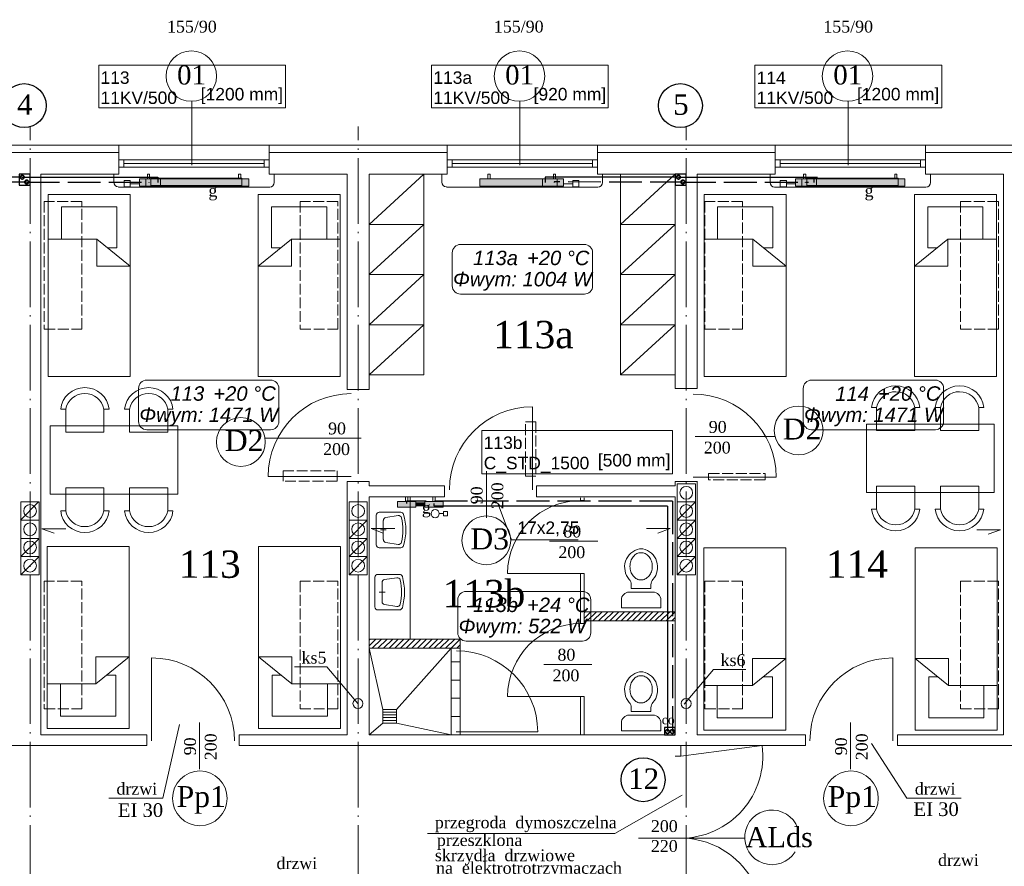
# Model space of a CAD drawing. Extents: x 30119 to 43932, y 4093 to 9351.
# Tile 7 of 12: x 36173 to 37253, y 5172 to 6101. Entities that reach past the tile are written whole.
import ezdxf
from ezdxf.enums import TextEntityAlignment as Align
from ezdxf.lldxf.tags import DXFTag

# ---------------------------------------------------------------- set-up
doc = ezdxf.new("R2010")
doc.units = 0
doc.header["$MEASUREMENT"] = 0
doc.linetypes.add('ACAD_ISO02W100', pattern=[15, 12, -3])
doc.linetypes.add('ACAD_ISO04W100', pattern=[30.5, 24, -3, 0.5, -3])
doc.layers.get('0').update_dxf_attribs({"color": 8, "linetype": 'CONTINUOUS', "lineweight": 9})
doc.layers.add('#co', color=8, linetype='ACAD_ISO04W100')
for name, color, linetype, lineweight in [('#SZACHT', 4, 'CONTINUOUS', 30), ('#woda opis', 7, 'CONTINUOUS', 35), ('CIENKIE', 8, 'CONTINUOUS', 9), ('IS_Armatura_podłączeniowa_grz._dolnozas.', 7, 'SOLID', 18), ('IS_Armatura_Therm', 7, 'SOLID', 18), ('IS_Grzejniki_Plan_rzut', 7, 'SOLID', 18), ('IS_podkład', 8, 'CONTINUOUS', 9), ('IS_powrot', 5, 'ACAD_ISO02W100', 25), ('IS_Text_Konstrukcji', 7, 'CONTINUOUS', 18), ('IS_Text_Odbiornikow_Therm', 7, 'CONTINUOUS', 18), ('IS_zasilanie', 1, 'SOLID', 25), ('NAPIS', 8, 'CONTINUOUS', 9), ('OSIE', 8, 'ACAD_ISO04W100', 9), ('PRZERYW', 8, 'ACAD_ISO02W100', 9), ('SCIANY', 8, 'CONTINUOUS', 9), ('urzadzenia', 8, 'CONTINUOUS', 9), ('URZĄDZENIA', 8, 'CONTINUOUS', 9)]:
    doc.layers.add(name, color=color, linetype=linetype, lineweight=lineweight)
doc.styles.add('NEWROMAN', font='times.ttf')
doc.styles.get("Standard").update_dxf_attribs({"font": 'arial.ttf'})
tags = doc.linetypes.add('SOLID', pattern=[10, 10, 0]).pattern_tags.tags
tags[6:7] = [DXFTag(74, 4), DXFTag(75, 0), DXFTag(340, '0'), DXFTag(46, 0.0), DXFTag(50, 0.0), DXFTag(44, 0.0), DXFTag(45, 0.0)]
tags[4:5] = [DXFTag(74, 4), DXFTag(75, 0), DXFTag(340, '0'), DXFTag(46, 0.0), DXFTag(50, 0.0), DXFTag(44, 0.0), DXFTag(45, 0.0)]

# ---------------------------------------------------------------- blocks, each defined once
blk = doc.blocks.new('A$C783649DA')
at = {"layer": 'CIENKIE', "ltscale": 3}
for p, q in [((-1405.3, 384.4), (-1440.7, 384.4)), ((-1371.1, 344.2), (-1405.3, 384.4)), ((-1013, 343.4), (-981, 381.7)), ((-945.5, 381.7), (-981, 381.7))]:
    blk.add_line(p, q, dxfattribs=at)
for centre in [(-1371.1, 344.2), (-1011.1, 344.2)]:
    blk.add_circle(centre, 5.5, dxfattribs=at)
at = {"layer": 'NAPIS', "lineweight": 25, "ltscale": 3, "style": 'NEWROMAN'}
for s, p in [('ks5', (-1433, 388.1)), ('ks6', (-973.2, 385.4))]:
    blk.add_text(s, height=13, dxfattribs=at).set_placement(p)
blk = doc.blocks.new('R056')
for p, q in [((-0.332, 0.998), (0.335, 0.998)), ((-0.332, 0.865), (-0.332, 0.998)), ((0.335, 0.998), (0.335, 0.865)), ((0.201, 0.732), (-0.199, 0.732)), ((-0.165, 0.67), (0.001, 0.67)), ((-0.165, 0.67), (-0.165, 0.607)), ((0.168, 0.67), (0.001, 0.67)), ((0.168, 0.67), (0.168, 0.607))]:
    blk.add_line(p, q)
blk.add_lwpolyline([(0.001, 0.067, 0.117514), (0.071, 0.083, 0.104443), (0.135, 0.134, 0.090071), (0.175, 0.207, 0.08201), (0.19, 0.297, 0.08201), (0.175, 0.387, 0.090071), (0.135, 0.459, 0.104443), (0.071, 0.51, 0.117514), (0.001, 0.527, 0.117514), (-0.069, 0.51, 0.104443), (-0.132, 0.459, 0.090071), (-0.172, 0.387, 0.08201), (-0.187, 0.297, 0.08201), (-0.172, 0.207, 0.090071), (-0.132, 0.134, 0.104443), (-0.069, 0.083, 0.117514)], format="xyb", close=True)
for centre, radius, start, end in [((-0.199, 0.865), 0.133, 180, 270), ((0.201, 0.865), 0.133, 270, 0), ((0.038, 0.311), 0.315, 138.639, 258.4219), ((-0.299, 0.607), 0.133, 318.639, 0), ((-0.035, 0.311), 0.315, 281.5781, 41.361), ((0.301, 0.607), 0.133, 180, 221.361), ((0.001, 0.133), 0.133, 258.4219, 281.5781)]:
    blk.add_arc(centre, radius, start, end)
blk = doc.blocks.new('R053')
for p, q in [((0, 0.608), (0, 0)), ((0.917, 0.692), (0.083, 0.692)), ((0.5, 0.575), (0.5, 0.408)), ((1, 0), (1, 0.608)), ((0.095, 0.075), (0.149, 0.421)), ((0.769, 0.492), (0.231, 0.492)), ((0.905, 0.075), (0.851, 0.421))]:
    blk.add_line(p, q)
for centre, radius, start, end in [((0.083, 0.608), 0.0833, 90, 180), ((0.917, 0.608), 0.0833, 0, 90), ((0.231, 0.408), 0.0833, 90, 171.1953), ((0.769, 0.408), 0.0833, 8.8047, 90), ((0.083, 0), 0.0833, 180, 254.047), ((0.177, 0.062), 0.0833, 171.1953, 256.9798), ((0.823, 0.062), 0.0833, 283.0202, 8.8047), ((0.5, 1.458), 1.599, 254.047, 285.953), ((0.5, 1.458), 1.516, 256.9798, 283.0202), ((0.917, 0), 0.0833, 285.953, 0)]:
    blk.add_arc(centre, radius, start, end)
blk = doc.blocks.new('E3')
at = {"layer": 'urzadzenia', "ltscale": 3}
h = blk.add_hatch(dxfattribs=at)
h.set_pattern_fill('ANSI31', color=256, scale=35, style=0)
h.set_pattern_definition([(45, (-25814.2815, -10257.614), (-3.0935922, 3.0935922), [])])
h.paths.add_polyline_path([(1703, -480), (1703, -490), (1803, -490), (1803, -480)])
h = blk.add_hatch(dxfattribs=at)
h.set_pattern_fill('ANSI31', color=256, scale=35, style=0)
h.set_pattern_definition([(45, (-10582.2726, -2182.3927), (-3.0935922, 3.0935922), [])])
h.paths.add_polyline_path([(1467, -510), (1467, -520), (1567, -520), (1567, -510)])
at = {"layer": 'CIENKIE', "color": 8, "ltscale": 3}
for p, q in [((1272.5, 10), (1272.5, 80.1)), ((1632.5, 10), (1632.5, 80.1)), ((1992.5, 10), (1992.5, 80.1)), ((997.5, 24), (1192.5, 24)), ((1190, 32), (1360, 32)), ((1357.5, 24), (1552.5, 24)), ((1550, 32), (1720, 32)), ((1717.5, 24), (1912.5, 24)), ((1910, 32), (2080, 32)), ((2077.5, 24), (2272.5, 24)), ((1192.5, 15.9), (1357.5, 15.9)), ((1198, 15.9), (1198, 7.9)), ((1198, 11.9), (1352, 11.9)), ((1352, 15.9), (1352, 7.9)), ((1552.5, 15.9), (1717.5, 15.9)), ((1558, 15.9), (1558, 7.9)), ((1558, 11.9), (1712, 11.9)), ((1712, 15.9), (1712, 7.9)), ((1912.5, 15.9), (2077.5, 15.9)), ((1918, 15.9), (1918, 7.9)), ((1918, 11.9), (2072, 11.9)), ((2072, 15.9), (2072, 7.9)), ((1186.8, 0.4), (1186.8, -8.6)), ((1192.5, 7.9), (1357.5, 7.9)), ((1363, 0), (1363, -9)), ((1546.8, 0.4), (1546.8, -8.6)), ((1552.5, 7.9), (1717.5, 7.9)), ((1723, 0), (1723, -9)), ((1907, 0), (1907, -9)), ((1912.5, 7.9), (2077.5, 7.9)), ((2083, 0), (2083, -9)), ((1358, -14), (1192, -14)), ((1718, -14), (1552, -14)), ((2078, -14), (1912, -14)), ((1646.2, -346.1), (1646.2, -255.1)), ((1352.7, -289.5), (1458.2, -289.5)), ((1824.7, -287.8), (1912.4, -287.8)), ((1447.3, -331.7), (1356.3, -331.7)), ((1595.7, -377.1), (1595.7, -325.9)), ((1822.7, -332.2), (1913.7, -332.2)), ((1084.4, -379.5), (1104.4, -359.5)), ((1805, -379.5), (1825, -359.5)), ((1108, -388.9), (1121.4, -393.8)), ((1134.1, -388.9), (1108, -388.9)), ((1445, -399.5), (1465, -379.5)), ((1495.1, -388.8), (1469.1, -388.8)), ((1469.1, -388.8), (1482.5, -393.8)), ((1771.3, -388.8), (1797.4, -388.8)), ((1797.4, -388.8), (1784, -393.7)), ((1805, -399.5), (1825, -379.5)), ((1085, -419.5), (1105, -399.5)), ((1445, -419.5), (1465, -399.5)), ((1805, -419.5), (1825, -399.5)), ((2133.7, -390.1), (2159.8, -390.1)), ((2159.8, -390.1), (2146.4, -395)), ((1665, -402.6), (1717.9, -402.6)), ((1085, -439.5), (1105, -419.5)), ((1445, -439.5), (1465, -419.5)), ((1805, -439.5), (1825, -419.5)), ((1228.3, -621.7), (1228.3, -530.7)), ((1658.6, -537.8), (1711.5, -537.8)), ((2041.7, -621.7), (2041.7, -530.7)), ((1240.8, -684.5), (1258.9, -603.7)), ((1281.1, -652.7), (1281.1, -601.4)), ((1995.4, -652.7), (1995.4, -601.4)), ((1791, -607), (1791, -615)), ((1791, -607), (1803, -607)), ((2057.1, -684.5), (2018.3, -624.7)), ((1809, -638.5), (1809, -627)), ((1809, -638.5), (1898.3, -627)), ((1803, -638.5), (1809, -638.5)), ((1240.8, -684.5), (1181.6, -684.5)), ((1736.6, -723.3), (1810.5, -681.3)), ((2116.8, -684.5), (2057.1, -684.5)), ((1736.6, -723.3), (1531.2, -723.3)), ((1762.5, -728.5), (1879.1, -728.5))]:
    blk.add_line(p, q, dxfattribs=at)
at = {"layer": 'CIENKIE', "ltscale": 3}
for centre, radius in [((1272, 107.8), 27.7), ((1632, 107.8), 27.7), ((1992, 107.8), 27.7), ((1938.3, -281.1), 26.8), ((1326.3, -293.7), 26.8), ((1595.6, -401.7), 26.8), ((1794.5, -611.2), 2), ((1799.3, -611.2), 2), ((1281.3, -684.8), 30), ((1995.7, -684.8), 30)]:
    blk.add_circle(centre, radius, dxfattribs=at)
at = {"layer": 'CIENKIE'}
for centre in [(1815, -349.5), (1455, -369.5), (1815, -369.5), (1455, -389.5), (1815, -389.5), (1455, -409.5), (1815, -409.5), (1455, -429.5), (1815, -429.5)]:
    blk.add_circle(centre, 7, dxfattribs=at)
at = {"layer": 'CIENKIE', "ltscale": 2}
for centre in [(1095, -369.5), (1095, -389.5), (1095, -409.5), (1095, -429.5)]:
    blk.add_circle(centre, 7, dxfattribs=at)
at = {"layer": 'CIENKIE', "ltscale": 3}
for centre, radius, start, end in [((1191.8, -8.6), 5, 180, 270), ((1358, -9), 5, 270, 0), ((1551.8, -8.6), 5, 180, 270), ((1718, -9), 5, 270, 0), ((1912, -9), 5, 180, 270), ((2078, -9), 5, 270, 0), ((1447.3, -331.7), 91, 90, 180), ((1822.7, -332.2), 91, 0, 90), ((1646.2, -346.1), 91, 90, 180), ((1228.3, -621.7), 91, 0, 90), ((2041.7, -621.7), 91, 90, 180), ((1809, -638.5), 90, 270, 7.3412), ((1909.1, -727.6), 30, 19.9181, 327.7374), ((1809, -818.5), 90, 352.6588, 90)]:
    blk.add_arc(centre, radius, start, end, dxfattribs=at)
at = {"layer": 'OSIE', "ltscale": 3}
for p, q in [((1095, -1701.2), (1095, 52.5)), ((1455, -1701.2), (1455, 52.5)), ((1815, -1701.2), (1815, 52.5))]:
    blk.add_line(p, q, dxfattribs=at)
at = {"layer": 'PRZERYW'}
for points in [[(1151.9, -30), (1110.4, -30), (1110.4, -170), (1151.9, -170)], [(1432.7, -30), (1391.2, -30), (1391.2, -170), (1432.7, -170)], [(1876.8, -30), (1835.3, -30), (1835.3, -170), (1876.8, -170)], [(2157.5, -30), (2116, -30), (2116, -170), (2157.5, -170)], [(1638.5, -271.8), (1650.1, -271.8), (1650.1, -331.1), (1638.5, -331.1)], [(1372.6, -325.3), (1431.8, -325.3), (1431.8, -336.9), (1372.6, -336.9)], [(1839.4, -328.2), (1901.6, -328.2), (1901.6, -335.4), (1839.4, -335.4)], [(1151.9, -446.6), (1110.4, -446.6), (1110.4, -586.6), (1151.9, -586.6)], [(1432.7, -446.6), (1391.2, -446.6), (1391.2, -586.6), (1432.7, -586.6)], [(1876.8, -446.6), (1835.3, -446.6), (1835.3, -586.6), (1876.8, -586.6)], [(2157.5, -446.6), (2116, -446.6), (2116, -586.6), (2157.5, -586.6)]]:
    blk.add_lwpolyline(points, close=True, dxfattribs=at)
at = {"layer": 'SCIANY', "ltscale": 3}
for p, q in [((1000, 32), (1192.5, 32)), ((1192.5, 32), (1192.5, 0)), ((1357.5, 32), (1357.5, 0)), ((1360, 32), (1552.5, 32)), ((1552.5, 32), (1552.5, 0)), ((1717.5, 32), (1717.5, 0)), ((1720, 32), (1912.5, 32)), ((1912.5, 32), (1912.5, 0)), ((2077.5, 32), (2077.5, 0)), ((2077.5, 32), (2272.5, 32)), ((1107, 0), (1192.5, 0)), ((1357.5, 0), (1443, 0)), ((1467, 0), (1552.5, 0)), ((1717.5, 0), (1803, 0)), ((1827, 0), (1912.5, 0)), ((2077.5, 0), (2163, 0)), ((2080, 0), (2163, 0)), ((1467, -236), (1443, -236)), ((1803, -235), (1827, -235)), ((1467, -337), (1443.1, -337)), ((1549.7, -342), (1467, -342)), ((1549.7, -354), (1549.7, -342)), ((1803, -342), (1650.7, -342)), ((1650.7, -354), (1650.7, -342)), ((1827.2, -337), (1803, -337)), ((1549.7, -354), (1467, -354)), ((1803, -354), (1650.7, -354)), ((1703, -480), (1803, -480)), ((1703, -490), (1803, -490)), ((1567, -510), (1467, -510)), ((1567, -520), (1467, -520)), ((1107, -615), (1223.3, -615)), ((1223.3, -615), (1223.3, -627)), ((1324.3, -615), (1443, -615)), ((1324.3, -615), (1324.3, -627)), ((1467, -615), (1803, -615)), ((1827, -615), (1945.7, -615)), ((1945.7, -615), (1945.7, -627)), ((2046.7, -615), (2163, -615)), ((2046.7, -615), (2046.7, -627)), ((1064.8, -627), (1223.3, -627)), ((1324.3, -627), (1945.7, -627)), ((2046.7, -627), (2303.3, -627))]:
    blk.add_line(p, q, dxfattribs=at)
at = {"layer": 'SCIANY'}
for p, q in [((1107, -615), (1107, 0)), ((1443, -236), (1443, 0)), ((1467, -236), (1467, 0)), ((1803, -235), (1803, 0)), ((1827, -235), (1827, 0)), ((2163, -615), (2163, 0)), ((1443, -615), (1443, -337)), ((1467, -342), (1467, -337)), ((1803, -342), (1803, -337)), ((1827, -615), (1827, -337)), ((1467, -615), (1467, -354)), ((1803, -615), (1803, -354)), ((1703, -490), (1703, -480)), ((1567, -520), (1567, -510))]:
    blk.add_line(p, q, dxfattribs=at)
at = {"layer": 'urzadzenia', "ltscale": 3}
for p, q in [((1467, -55), (1527, 0)), ((1743, -55), (1803, 0)), ((1204.7, -22), (1114.7, -22)), ((1345.3, -22), (1435.3, -22)), ((1924.7, -22), (1834.7, -22)), ((2065.3, -22), (2155.3, -22)), ((1190.1, -35.5), (1129.4, -35.5)), ((1359.9, -35.5), (1420.6, -35.5)), ((1910.1, -35.5), (1849.4, -35.5)), ((2079.9, -35.5), (2140.6, -35.5)), ((1467, -55), (1527, -55)), ((1467, -110), (1527, -55)), ((1743, -55), (1803, -55)), ((1743, -110), (1803, -55)), ((1168.1, -71.2), (1114.7, -71.2)), ((1168.1, -71.2), (1168.1, -100.7)), ((1204.7, -100.7), (1168.1, -71.2)), ((1345.3, -100.7), (1381.9, -71.2)), ((1381.9, -71.2), (1381.9, -100.7)), ((1381.9, -71.2), (1435.3, -71.2)), ((1888.1, -71.2), (1834.7, -71.2)), ((1924.7, -100.7), (1888.1, -71.2)), ((1888.1, -71.2), (1888.1, -100.7)), ((2065.3, -100.7), (2101.9, -71.2)), ((2101.9, -71.2), (2155.3, -71.2)), ((2101.9, -71.2), (2101.9, -100.7)), ((1190.1, -80.6), (1179.7, -80.6)), ((1359.9, -80.6), (1370.3, -80.6)), ((1910.1, -80.6), (1899.7, -80.6)), ((2079.9, -80.6), (2090.3, -80.6)), ((1204.7, -100.7), (1168.1, -100.7)), ((1345.3, -100.7), (1381.9, -100.7)), ((1924.7, -100.7), (1888.1, -100.7)), ((2065.3, -100.7), (2101.9, -100.7)), ((1467, -110), (1527, -110)), ((1467, -165), (1527, -110)), ((1743, -110), (1803, -110)), ((1743, -165), (1803, -110)), ((1467, -165), (1527, -165)), ((1467, -220), (1527, -165)), ((1743, -165), (1803, -165)), ((1743, -220), (1803, -165)), ((1204.7, -222), (1114.7, -222)), ((1345.3, -222), (1435.3, -222)), ((1467, -220), (1527, -220)), ((1743, -220), (1803, -220)), ((1924.7, -222), (1834.7, -222)), ((2065.3, -222), (2155.3, -222)), ((1117.1, -276.1), (1117.1, -351.1)), ((1257.1, -276.1), (1117.1, -276.1)), ((1257.1, -276.1), (1257.1, -351.1)), ((2012.9, -274.1), (2152.9, -274.1)), ((2012.9, -274.1), (2012.9, -349.1)), ((2152.9, -274.1), (2152.9, -349.1)), ((1805, -339.5), (1805, -439.5)), ((1825, -339.5), (1825, -439.5)), ((1257.1, -351.1), (1117.1, -351.1)), ((2012.9, -349.1), (2152.9, -349.1)), ((1085, -359.5), (1085, -439.5)), ((1105, -359.5), (1105, -439.5)), ((1445, -359.5), (1445, -439.5)), ((1465, -359.5), (1465, -439.5)), ((1699, -358), (1703, -358)), ((1203.7, -408.3), (1113.7, -408.3)), ((1345.8, -408.3), (1435.8, -408.3)), ((1924.2, -410), (1834.2, -410)), ((2066.3, -410), (2156.3, -410)), ((1703, -438), (1619, -438)), ((1699, -438), (1703, -438)), ((1699, -493), (1703, -493)), ((1203.7, -529.6), (1167.1, -529.6)), ((1167.1, -559), (1167.1, -529.6)), ((1203.7, -529.6), (1167.1, -559)), ((1345.8, -529.6), (1382.4, -529.6)), ((1345.8, -529.6), (1382.4, -559)), ((1382.4, -559), (1382.4, -529.6)), ((1567, -535), (1557, -535)), ((1924.2, -531.3), (1887.6, -531.3)), ((1924.2, -531.3), (1887.6, -560.8)), ((1887.6, -560.8), (1887.6, -531.3)), ((2066.3, -531.3), (2102.9, -531.3)), ((2066.3, -531.3), (2102.9, -560.8)), ((2102.9, -560.8), (2102.9, -531.3)), ((1189, -549.7), (1178.7, -549.7)), ((1360.5, -549.7), (1370.8, -549.7)), ((1167.1, -559), (1113.7, -559)), ((1382.4, -559), (1435.8, -559)), ((1567, -555), (1557, -555)), ((1887.6, -560.8), (1834.2, -560.8)), ((1909.5, -551.4), (1899.2, -551.4)), ((2081, -551.4), (2091.3, -551.4)), ((2102.9, -560.8), (2156.3, -560.8)), ((1567, -575), (1557, -575)), ((1703, -573), (1619, -573)), ((1699, -573), (1703, -573)), ((1482.2, -602.2), (1482.2, -587.2)), ((1497.2, -587.2), (1482.2, -587.2)), ((1497.2, -590.2), (1482.2, -590.2)), ((1497.2, -593.2), (1482.2, -593.2)), ((1497.2, -602.2), (1497.2, -587.2)), ((1189, -594.8), (1128.3, -594.8)), ((1360.5, -594.8), (1421.2, -594.8)), ((1497.2, -596.2), (1482.2, -596.2)), ((1497.2, -599.2), (1482.2, -599.2)), ((1497.2, -602.2), (1482.2, -602.2)), ((1567, -595), (1557, -595)), ((1909.5, -596.5), (1848.8, -596.5)), ((2081, -596.5), (2141.7, -596.5)), ((1203.7, -608.3), (1113.7, -608.3)), ((1345.8, -608.3), (1435.8, -608.3)), ((1652, -612), (1562.5, -612)), ((1924.2, -610), (1834.2, -610)), ((2066.3, -610), (2156.3, -610))]:
    blk.add_line(p, q, dxfattribs=at)
at = {"layer": 'urzadzenia'}
for p, q in [((1527, 0), (1527, -220)), ((1743, 0), (1743, -220)), ((1114.7, -22), (1114.7, -222)), ((1204.7, -22), (1204.7, -222)), ((1345.3, -22), (1345.3, -222)), ((1435.3, -22), (1435.3, -222)), ((1834.7, -22), (1834.7, -222)), ((1924.7, -22), (1924.7, -222)), ((2065.3, -22), (2065.3, -222)), ((2155.3, -22), (2155.3, -222)), ((1129.4, -35.5), (1129.4, -71.2)), ((1190.1, -35.5), (1190.1, -80.6)), ((1190.1, -35.5), (1190.1, -80.6)), ((1359.9, -35.5), (1359.9, -80.6)), ((1359.9, -35.5), (1359.9, -80.6)), ((1420.6, -35.5), (1420.6, -71.2)), ((1849.4, -35.5), (1849.4, -71.2)), ((1910.1, -35.5), (1910.1, -80.6)), ((1910.1, -35.5), (1910.1, -80.6)), ((2079.9, -35.5), (2079.9, -80.6)), ((2079.9, -35.5), (2079.9, -80.6)), ((2140.6, -35.5), (2140.6, -71.2)), ((1805, -339.5), (1825, -339.5)), ((1512, -354), (1512, -510)), ((1699, -355), (1699, -358)), ((1703, -355), (1703, -358)), ((1445, -359.5), (1465, -359.5)), ((1805, -359.5), (1825, -359.5)), ((1445, -379.5), (1465, -379.5)), ((1805, -379.5), (1825, -379.5)), ((1445, -399.5), (1465, -399.5)), ((1805, -399.5), (1825, -399.5)), ((1113.7, -608.3), (1113.7, -408.3)), ((1203.7, -608.3), (1203.7, -408.3)), ((1345.8, -608.3), (1345.8, -408.3)), ((1435.8, -608.3), (1435.8, -408.3)), ((1834.2, -610), (1834.2, -410)), ((1924.2, -610), (1924.2, -410)), ((2066.3, -610), (2066.3, -410)), ((2156.3, -610), (2156.3, -410)), ((1445, -419.5), (1465, -419.5)), ((1805, -419.5), (1825, -419.5)), ((1445, -439.5), (1465, -439.5)), ((1699, -438), (1699, -493)), ((1703, -438), (1703, -480)), ((1805, -439.5), (1825, -439.5)), ((1703, -490), (1703, -493)), ((1189, -594.8), (1189, -549.7)), ((1360.5, -594.8), (1360.5, -549.7)), ((1360.5, -594.8), (1360.5, -549.7)), ((1128.3, -594.8), (1128.3, -559)), ((1421.2, -594.8), (1421.2, -559)), ((1848.8, -596.5), (1848.8, -560.8)), ((1909.5, -596.5), (1909.5, -551.4)), ((1909.5, -596.5), (1909.5, -551.4)), ((2081, -596.5), (2081, -551.4)), ((2141.7, -596.5), (2141.7, -560.8)), ((1699, -573), (1699, -615)), ((1703, -573), (1703, -615))]:
    blk.add_line(p, q, dxfattribs=at)
at = {"layer": 'urzadzenia', "ltscale": 2}
for p, q in [((1085, -359.5), (1105, -359.5)), ((1085, -379.5), (1105, -379.5)), ((1085, -399.5), (1105, -399.5)), ((1085, -419.5), (1105, -419.5)), ((1085, -439.5), (1105, -439.5))]:
    blk.add_line(p, q, dxfattribs=at)
at = {"layer": 'urzadzenia'}
for points in [[(1227.4, -4.2), (1327.4, -4.2), (1327.4, -12.2), (1227.4, -12.2)], [(1947.4, -4.2), (2047.4, -4.2), (2047.4, -12.2), (1947.4, -12.2)]]:
    blk.add_lwpolyline(points, close=True, dxfattribs=at)
at = {"layer": 'URZĄDZENIA', "ltscale": 3}
for p, q in [((1482.2, -587.2), (1467, -520)), ((1497.2, -587.2), (1557, -520)), ((1557, -520), (1557, -615)), ((1567, -520), (1567, -615)), ((1482.2, -602.2), (1467, -615)), ((1497.2, -602.2), (1557, -615))]:
    blk.add_line(p, q, dxfattribs=at)
at = {"layer": 'URZĄDZENIA'}
for points in [[(1134, -257.8), (1128.6, -257.8, -0.895014), (1181.7, -257.8), (1176, -257.8, 0.825539), (1134.1, -257.8), (1134.1, -283.1), (1176, -283.1), (1176, -257.8)], [(1204.1, -257.8), (1198.7, -257.8, -0.895014), (1251.8, -257.8), (1246.1, -257.8, 0.825539), (1204.2, -257.8), (1204.2, -283.1), (1246.1, -283.1), (1246.1, -257.8)], [(2065.9, -255.8), (2071.3, -255.8, 0.895014), (2018.2, -255.8), (2023.9, -255.8, -0.825539), (2065.8, -255.9), (2065.8, -281.1), (2023.9, -281.1), (2023.9, -255.8)], [(2136, -255.8), (2141.4, -255.8, 0.895014), (2088.3, -255.8), (2094, -255.8, -0.825539), (2135.9, -255.9), (2135.9, -281.1), (2094, -281.1), (2094, -255.8)], [(1134, -369.4), (1128.6, -369.4, 0.895014), (1181.7, -369.4), (1176, -369.4, -0.825539), (1134.1, -369.3), (1134.1, -344.1), (1176, -344.1), (1176, -369.4)], [(1204.1, -369.4), (1198.7, -369.4, 0.895014), (1251.8, -369.4), (1246.1, -369.4, -0.825539), (1204.2, -369.3), (1204.2, -344.1), (1246.1, -344.1), (1246.1, -369.4)], [(2065.9, -367.4), (2071.3, -367.4, -0.895014), (2018.2, -367.4), (2023.9, -367.4, 0.825539), (2065.8, -367.4), (2065.8, -342.1), (2023.9, -342.1), (2023.9, -367.4)], [(2136, -367.4), (2141.4, -367.4, -0.895014), (2088.3, -367.4), (2094, -367.4, 0.825539), (2135.9, -367.4), (2135.9, -342.1), (2094, -342.1), (2094, -367.4)]]:
    blk.add_lwpolyline(points, format="xyb", dxfattribs=at)
at = {"layer": 'URZĄDZENIA', "ltscale": 3}
for centre, radius, start, end in [((1699, -438), 80, 90, 180), ((1699, -573), 80, 90, 180), ((1563, -612), 89, 0, 90)]:
    blk.add_arc(centre, radius, start, end, dxfattribs=at)
at = {"layer": 'urzadzenia', "ltscale": 3}
blk.add_blockref('A$C783649DA', (2825.9, -925), dxfattribs=at)
at = {"layer": 'URZĄDZENIA', "lineweight": 25, "ltscale": 3}
for name, p, xscale, yscale, zscale, rotation in [('R053', (1501.8, -409.8), 39, 39, 39, 89.99999999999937), ('R056', (1765.4, -410.9), -65, 65, 65, 179.9999999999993), ('R053', (1500.4, -478), 39, 39, 39, 89.99999999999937), ('R056', (1765.4, -545.9), -65, 65, 65, 179.9999999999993)]:
    blk.add_blockref(name, p, dxfattribs=dict(at, xscale=xscale, yscale=yscale, zscale=zscale, rotation=rotation))
at = {"layer": 'NAPIS', "lineweight": 25, "ltscale": 3, "style": 'NEWROMAN'}
for s, height, p in [('155/90', 13, (1245.3, 155.6)), ('155/90', 13, (1603.9, 155.6)), ('155/90', 13, (1965.4, 155.6)), ('01', 21, (1256.3, 98.6)), ('01', 21, (1616.3, 98.6)), ('01', 21, (1976.3, 98.6)), ('g', 13, (1290.7, -24.4)), ('g', 13, (2010.7, -24.4)), ('113a', 30, (1603.3, -190.8)), ('D2', 23, (1920.8, -291)), ('D2', 23, (1308.7, -303.6)), ('90', 13, (1422, -285.4)), ('90', 13, (1839.7, -283.7)), ('200', 13, (1416.6, -308.1)), ('200', 13, (1834.3, -306.4)), ('g', 13, (1524.9, -372.2)), ('D3', 23, (1578.1, -411.6)), ('80', 13, (1680.1, -398.5)), ('200', 13, (1674.7, -421.2)), ('113', 30, (1258.2, -442.8)), ('114', 30, (1968.3, -442.8)), ('113b', 30, (1547.8, -475.1)), ('80', 13, (1673.7, -533.7)), ('200', 13, (1668.3, -556.4)), ('co', 10, (1788.1, -603.5)), ('drzwi  ', 13, (1189.8, -680.8)), ('drzwi  ', 13, (2065.8, -680.8)), ('Pp1', 23, (1255.8, -694.3)), ('Pp1', 23, (1970.2, -694.3)), ('  EI 30', 15, (1180, -705.2)), ('  EI 30', 15, (2053, -704.2)), ('przegroda  dymoszczelna', 13, (1539.2, -717.7)), ('200', 13, (1776.2, -721.8)), ('przeszklona', 13, (1541.4, -737.1)), ('ALds', 22, (1880.1, -738.4)), ('220', 13, (1776.2, -743.6)), ('skrzydła  drzwiowe', 13, (1539.2, -753.8)), ('drzwi  ', 13, (2091.3, -759)), ('drzwi  ', 13, (1365.4, -762.5)), ('na  elektrotrotrzymaczach', 13, (1540.5, -767.6))]:
    blk.add_text(s, height=height, dxfattribs=at).set_placement(p)
for s, p in [('90', (1591.6, -362.1)), ('200', (1614.3, -367.5)), ('200', (1299.7, -643)), ('200', (2014.1, -643)), ('90', (1277, -637.6)), ('90', (1991.4, -637.6))]:
    blk.add_text(s, height=13, rotation=90, dxfattribs=at).set_placement(p)

msp = doc.modelspace()

# ---------------------------------------------------------------- hatches: boundary and pattern name
at = {"layer": 'IS_Grzejniki_Plan_rzut'}
for points in [[(36304.2, 5926.1), (36424.2, 5926.1), (36424.2, 5918.1), (36304.2, 5918.1)], [(36769.6, 5926.1), (36677.6, 5926.1), (36677.6, 5918.1), (36769.6, 5918.1)], [(37024.2, 5926.1), (37144.2, 5926.1), (37144.2, 5918.1), (37024.2, 5918.1)], [(36587.5, 5572.1), (36607.5, 5572.1), (36607.5, 5565.7), (36587.5, 5565.7)], [(36617.5, 5570.5), (36607.5, 5570.5), (36607.5, 5567.3), (36617.5, 5567.3)], [(36637.5, 5572.1), (36617.5, 5572.1), (36617.5, 5565.7), (36637.5, 5565.7)]]:
    msp.add_hatch(color=8, dxfattribs=at).paths.add_polyline_path(points)

# ---------------------------------------------------------------- linework, layer by layer
at = {"layer": '#co', "color": 1, "lineweight": 35, "ltscale": 3}
for centre in [(36175.6, 5928), (36895.6, 5928), (36883.6, 5319.5)]:
    msp.add_circle(centre, 2.1, dxfattribs=at)
at = {"layer": '#co', "color": 5, "lineweight": 35, "ltscale": 3}
for centre in [(36180.5, 5922.6), (36900.5, 5922.6), (36889, 5319.6)]:
    msp.add_circle(centre, 2.1, dxfattribs=at)
at = {"layer": '#SZACHT', "lineweight": 25, "ltscale": 3}
for points in [[(36172.2, 5919.1), (36184.2, 5919.1), (36184.2, 5931.1), (36172.2, 5931.1)], [(36892.2, 5919.1), (36904.2, 5919.1), (36904.2, 5931.1), (36892.2, 5931.1)], [(36880.2, 5316.1), (36892.2, 5316.1), (36892.2, 5323.9), (36880.2, 5323.9)]]:
    msp.add_lwpolyline(points, close=True, dxfattribs=at)
at = {"layer": '#woda opis', "lineweight": 25, "ltscale": 3}
for centre in [(36177.8, 6006.5), (36897.8, 6006.5), (36856.9, 5266.7)]:
    msp.add_circle(centre, 24.1, dxfattribs=at)
at = {"layer": 'IS_Armatura_podłączeniowa_grz._dolnozas.'}
for p, q in [((36311.2, 5926.2), (36327.2, 5926.2)), ((36311.2, 5918.2), (36311.2, 5926.2)), ((36327.2, 5926.2), (36327.2, 5918.2)), ((36762.6, 5926.2), (36746.6, 5926.2)), ((36746.6, 5926.2), (36746.6, 5918.2)), ((36762.6, 5918.2), (36762.6, 5926.2)), ((37031.2, 5926.2), (37047.2, 5926.2)), ((37031.2, 5918.2), (37031.2, 5926.2)), ((37047.2, 5926.2), (37047.2, 5918.2)), ((36327.2, 5918.2), (36311.2, 5918.2)), ((36746.6, 5918.2), (36762.6, 5918.2)), ((37047.2, 5918.2), (37031.2, 5918.2))]:
    msp.add_line(p, q, dxfattribs=at)
at = {"layer": 'IS_Armatura_Therm'}
for p, q in [((36287.3, 5917.5), (36287.3, 5924.2)), ((36287.3, 5924.2), (36294.1, 5924.2)), ((36294.1, 5924.2), (36294.1, 5917.5)), ((36304.2, 5920.8), (36294.1, 5920.8)), ((36769.6, 5920.8), (36779.8, 5920.8)), ((36786.5, 5924.2), (36779.8, 5924.2)), ((36779.8, 5924.2), (36779.8, 5917.5)), ((36786.5, 5917.5), (36786.5, 5924.2)), ((37007.3, 5917.5), (37007.3, 5924.2)), ((37007.3, 5924.2), (37014.1, 5924.2)), ((37014.1, 5924.2), (37014.1, 5917.5)), ((37024.2, 5920.8), (37014.1, 5920.8)), ((36294.1, 5917.5), (36287.3, 5917.5)), ((36779.8, 5917.5), (36786.5, 5917.5)), ((37014.1, 5917.5), (37007.3, 5917.5))]:
    msp.add_line(p, q, dxfattribs=at)
at = {"layer": 'IS_Armatura_Therm', "ltscale": 10}
for p, q in [((36633.2, 5558.7), (36637.7, 5558.7)), ((36642.2, 5561), (36637.7, 5561)), ((36637.7, 5561), (36637.7, 5556.5)), ((36637.7, 5556.5), (36642.2, 5556.5)), ((36642.2, 5556.5), (36642.2, 5561))]:
    msp.add_line(p, q, dxfattribs=at)
msp.add_ellipse((36628.7, 5558.7), major_axis=(0, 4.5), ratio=1, dxfattribs=at)
at = {"layer": 'IS_Grzejniki_Plan_rzut'}
for p, q in [((36304.2, 5926.1), (36424.2, 5926.1)), ((36304.2, 5918.1), (36304.2, 5926.1)), ((36312.9, 5926.1), (36312.9, 5931.1)), ((36312.9, 5931.1), (36315.4, 5931.1)), ((36315.4, 5931.1), (36315.4, 5926.1)), ((36415.4, 5931.1), (36412.9, 5931.1)), ((36412.9, 5931.1), (36412.9, 5926.1)), ((36415.4, 5926.1), (36415.4, 5931.1)), ((36424.2, 5926.1), (36424.2, 5918.1)), ((36769.6, 5926.1), (36677.6, 5926.1)), ((36677.6, 5926.1), (36677.6, 5918.1)), ((36686.4, 5926.1), (36686.4, 5931.1)), ((36686.4, 5931.1), (36688.9, 5931.1)), ((36688.9, 5931.1), (36688.9, 5926.1)), ((36760.9, 5931.1), (36758.4, 5931.1)), ((36758.4, 5931.1), (36758.4, 5926.1)), ((36760.9, 5926.1), (36760.9, 5931.1)), ((36769.6, 5918.1), (36769.6, 5926.1)), ((37024.2, 5926.1), (37144.2, 5926.1)), ((37024.2, 5918.1), (37024.2, 5926.1)), ((37032.9, 5926.1), (37032.9, 5931.1)), ((37032.9, 5931.1), (37035.4, 5931.1)), ((37035.4, 5931.1), (37035.4, 5926.1)), ((37135.4, 5931.1), (37132.9, 5931.1)), ((37132.9, 5931.1), (37132.9, 5926.1)), ((37135.4, 5926.1), (37135.4, 5931.1)), ((37144.2, 5926.1), (37144.2, 5918.1)), ((36424.2, 5918.1), (36304.2, 5918.1)), ((36677.6, 5918.1), (36769.6, 5918.1)), ((37144.2, 5918.1), (37024.2, 5918.1)), ((36596.3, 5572.1), (36596.3, 5577.1)), ((36596.3, 5577.1), (36598.8, 5577.1)), ((36598.8, 5577.1), (36598.8, 5572.1)), ((36628.8, 5577.1), (36626.3, 5577.1)), ((36626.3, 5577.1), (36626.3, 5572.1)), ((36628.8, 5572.1), (36628.8, 5577.1)), ((36587.5, 5572.1), (36607.5, 5572.1)), ((36587.5, 5565.7), (36587.5, 5572.1)), ((36607.5, 5565.7), (36587.5, 5565.7)), ((36607.5, 5572.1), (36607.5, 5565.7)), ((36617.5, 5570.5), (36607.5, 5570.5)), ((36607.5, 5570.5), (36607.5, 5567.3)), ((36607.5, 5567.3), (36617.5, 5567.3)), ((36637.5, 5572.1), (36617.5, 5572.1)), ((36617.5, 5572.1), (36617.5, 5565.7)), ((36617.5, 5567.3), (36617.5, 5570.5)), ((36617.5, 5565.7), (36637.5, 5565.7)), ((36637.5, 5565.7), (36637.5, 5572.1))]:
    msp.add_line(p, q, dxfattribs=at)
at = {"layer": 'IS_powrot', "ltscale": 3}
for p, q in [((36180.5, 5922.6), (36053.8, 5922.6)), ((36180.5, 5922.6), (36314.6, 5922.6)), ((36314.6, 5922.6), (36314.6, 5922)), ((36900.5, 5922.6), (36759.2, 5922.7)), ((36759.2, 5922.7), (36759.2, 5922)), ((36900.5, 5922.6), (37038.5, 5922.6)), ((37034.6, 5922.6), (37034.6, 5922)), ((36889, 5572.3), (36597.1, 5572.3)), ((36597.1, 5572.3), (36597.1, 5569.8)), ((36889, 5572.3), (36889, 5319.6))]:
    msp.add_line(p, q, dxfattribs=at)
at = {"layer": 'IS_Text_Konstrukcji', "linetype": 'SOLID'}
for points in [[(36656.6, 5799.7), (36792.4, 5799.7, 0.414214), (36801.5, 5808.7), (36801.5, 5845.1, 0.414214), (36792.4, 5854.2), (36656.6, 5854.2, 0.414214), (36647.5, 5845.1), (36647.5, 5808.7, 0.414214), (36656.6, 5799.7)], [(36312.3, 5650.8), (36448.2, 5650.8, 0.414214), (36457.3, 5659.9), (36457.3, 5696.2, 0.414214), (36448.2, 5705.3), (36312.3, 5705.3, 0.414214), (36303.3, 5696.2), (36303.3, 5659.9, 0.414214), (36312.3, 5650.8)], [(37041.7, 5650.8), (37177.6, 5650.8, 0.414214), (37186.6, 5659.9), (37186.6, 5696.2, 0.414214), (37177.6, 5705.3), (37041.7, 5705.3, 0.414214), (37032.6, 5696.2), (37032.6, 5659.9, 0.414214), (37041.7, 5650.8)], [(36662.6, 5418.9), (36790.4, 5418.9, 0.414214), (36799.5, 5428), (36799.5, 5464.3, 0.414214), (36790.4, 5473.4), (36662.6, 5473.4, 0.414214), (36653.5, 5464.3), (36653.5, 5428, 0.414214), (36662.6, 5418.9)]]:
    msp.add_lwpolyline(points, format="xyb", dxfattribs=at)
at = {"layer": 'IS_Text_Odbiornikow_Therm', "linetype": 'SOLID'}
for p, q in [((36259.5, 6004.2), (36259.5, 6050.9)), ((36259.5, 6050.9), (36464.5, 6050.9)), ((36464.5, 6050.9), (36464.5, 6004.2)), ((36624.7, 6004.2), (36624.7, 6050.9)), ((36624.7, 6050.9), (36818.7, 6050.9)), ((36818.7, 6050.9), (36818.7, 6004.2)), ((36979.5, 6004.2), (36979.5, 6050.9)), ((36979.5, 6050.9), (37184.5, 6050.9)), ((37184.5, 6050.9), (37184.5, 6004.2)), ((36259.5, 6004.2), (36464.5, 6004.2)), ((36624.7, 6004.2), (36818.7, 6004.2)), ((36979.5, 6004.2), (37184.5, 6004.2)), ((36680, 5602.5), (36680, 5650.1)), ((36680, 5650.1), (36889.2, 5650.1)), ((36889.2, 5650.1), (36889.2, 5602.5)), ((36680, 5602.5), (36889.2, 5602.5)), ((36712.4, 5530), (36697.9, 5569.1)), ((36712.4, 5530), (36785.5, 5530))]:
    msp.add_line(p, q, dxfattribs=at)
at = {"layer": 'IS_zasilanie', "ltscale": 3}
for p, q in [((36175.6, 5928), (36044.1, 5928)), ((36175.6, 5928), (36324.3, 5927.9)), ((36324.3, 5927.9), (36324.3, 5922)), ((36895.6, 5928), (36749.5, 5928)), ((36749.5, 5928), (36749.5, 5922)), ((36895.6, 5928), (37048.3, 5927.9)), ((37044.3, 5927.9), (37044.3, 5922)), ((36627.5, 5567), (36627.5, 5570)), ((36883.6, 5567), (36627.5, 5567)), ((36883.6, 5567), (36883.6, 5319.5))]:
    msp.add_line(p, q, dxfattribs=at)

# ---------------------------------------------------------------- block references
at = {"layer": 'IS_podkład', "lineweight": 25, "ltscale": 3}
msp.add_blockref('E3', (35089.2, 5931.1), dxfattribs=at)

# ---------------------------------------------------------------- texts
at = {"layer": '#woda opis', "lineweight": 25, "ltscale": 3, "style": 'NEWROMAN'}
for s, height, p in [('4', 22.5, (36178.4, 5996.4)), ('5', 22.5, (36898.4, 5996.4)), ('12', 22.46, (36857.5, 5256.6))]:
    msp.add_text(s, height=height, dxfattribs=at).set_placement(p, align=Align.CENTER)
at = {"layer": 'IS_Text_Konstrukcji', "linetype": 'SOLID', "char_height": 15.84}
for s, insert, attachment_point in [('{\\fArial|b0|i1|c238|p34;113a}', (36719.5, 5831.2), 9), ('\\fArial|b0|i1;+20 °C', (36729.5, 5831.2), 7), ('\\fArial|b0|i1;Φwym: 1004 W', (36724.5, 5824), 2), ('{\\fArial|b0|i1|c238|p34;113}', (36375.3, 5682.4), 9), ('\\fArial|b0|i1;+20 °C', (36385.3, 5682.4), 7), ('{\\fArial|b0|i1|c238|p34;114}', (37104.6, 5682.4), 9), ('\\fArial|b0|i1;+20 °C', (37114.6, 5682.4), 7), ('\\fArial|b0|i1;Φwym: 1471 W', (36380.3, 5675.2), 2), ('\\fArial|b0|i1;Φwym: 1471 W', (37109.6, 5675.2), 2), ('{\\fArial|b0|i1|c238|p34;113b}', (36719.5, 5450.5), 9), ('\\fArial|b0|i1;+24 °C', (36729.5, 5450.5), 7), ('\\fArial|b0|i1;Φwym: 522 W', (36724.5, 5443.3), 2)]:
    msp.add_mtext(s, dxfattribs=dict(at, insert=insert, attachment_point=attachment_point))
at = {"layer": 'IS_Text_Odbiornikow_Therm', "linetype": 'SOLID', "char_height": 13.68, "attachment_point": 7}
for s, insert in [('{\\fArial|b0|i0|c238|p34;113}', (36261.5, 6030.2)), ('{\\fArial|b0|i0|c238|p34;113a}', (36626.7, 6030.2)), ('{\\fArial|b0|i0|c238|p34;114}', (36981.5, 6030.2)), ('11KV/500', (36261.5, 6008.1)), ('[1200 mm]', (36371.5, 6008.1)), ('11KV/500', (36626.7, 6008.1)), ('\\fArial|b0|i0;[920 mm]', (36736.7, 6008.1)), ('11KV/500', (36981.5, 6008.1)), ('[1200 mm]', (37091.5, 6008.1)), ('{\\fArial|b0|i0|c238|p34;113b}', (36682, 5629.5)), ('\\fArial|b0|i0;[500 mm]', (36807.2, 5606.4)), ('\\fArial|b0|i0;C_STD_1500', (36682, 5603.5)), ('17x2,75', (36718.9, 5533.9))]:
    msp.add_mtext(s, dxfattribs=dict(at, insert=insert))

doc.saveas('drawing.dxf')
